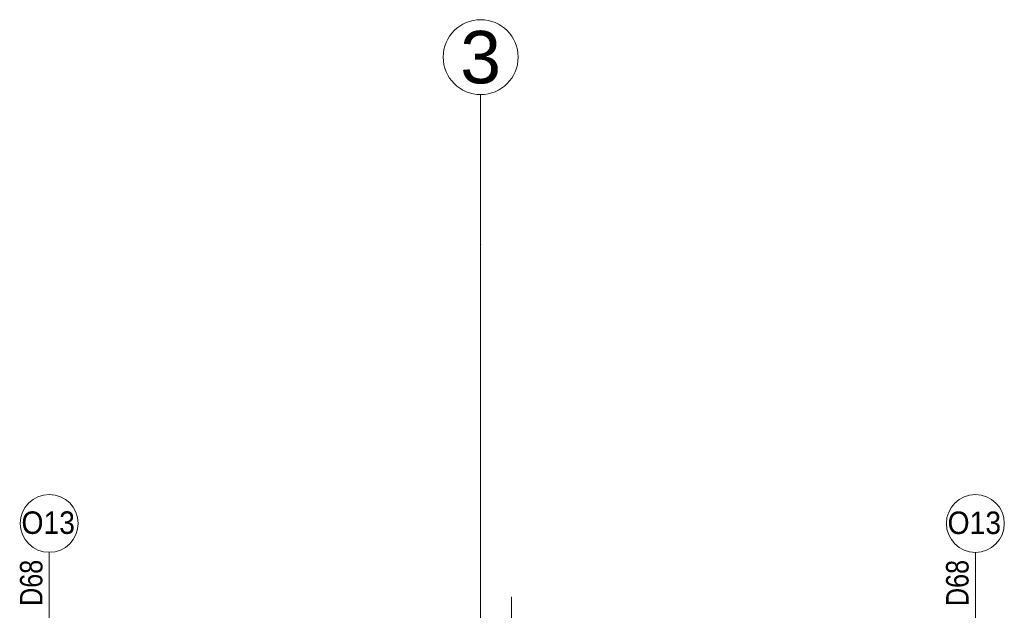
# Model space of a CAD drawing. Header units: millimetres. Extents: x -573548 to 674770, y -184010 to -47794.
# Tile 29 of 181: x 92011 to 98573, y -142981 to -139040. Entities that reach past the tile are written whole.
import ezdxf
from ezdxf.enums import TextEntityAlignment as Align

# ---------------------------------------------------------------- set-up
doc = ezdxf.new("R2010")
doc.units = ezdxf.units.MM
for name, color, linetype, lineweight in [('A.05 RZUT 1 PIĘTRA_is$0$A-OKNA-OPIS_Nr_pióra__2', 8, 'Continuous', 9), ('A.05 RZUT 1 PIĘTRA_is$0$A-OKNA-OPIS_Nr_pióra__8', 8, 'Continuous', 9), ('A.05 RZUT 1 PIĘTRA_is$0$OKNO_DETAL_Nr_pióra__8', 8, 'Continuous', 9), ('A.05 RZUT 1 PIĘTRA_is$0$Structural - Grid', 8, 'Continuous', 9), ('A.05 RZUT 1 PIĘTRA_is$0$Structural - Grid_Nr_pióra__17', 8, 'Continuous', 9)]:
    doc.layers.add(name, color=color, linetype=linetype, lineweight=lineweight)
doc.styles.add('A.05 RZUT 1 PIĘTRA_is$0$STYL_AUTOMATYCZNY_1', font='arial.ttf')
doc.styles.add('A.05 RZUT 1 PIĘTRA_is$0$STYL_AUTOMATYCZNY_4', font='arial.ttf', dxfattribs={"width": 0.8})
doc.styles.add('A.05 RZUT 1 PIĘTRA_is$0$STYL_AUTOMATYCZNY_6', font='arial.ttf', dxfattribs={"width": 0.9})

# ---------------------------------------------------------------- blocks, each defined once
blk = doc.blocks.new('A.05 RZUT 1 PIĘTRA_is$0$Standardowy znacznik osi')
at = {"layer": 'A.05 RZUT 1 PIĘTRA_is$0$Structural - Grid_Nr_pióra__17'}
for p, q in [((1000, 0), (17855.4, 0)), ((17855.4, 0), (18855.4, 0))]:
    blk.add_line(p, q, dxfattribs=at)
blk.add_circle((19105.4, 0), 250, dxfattribs=at)
blk.add_point((17855.4, 0), dxfattribs=at)
blk.add_point((17855.4, 0), dxfattribs=at)
at = {"layer": 'A.05 RZUT 1 PIĘTRA_is$0$Structural - Grid_Nr_pióra__17', "style": 'A.05 RZUT 1 PIĘTRA_is$0$STYL_AUTOMATYCZNY_1'}
for tag, p in [('AC_MarkerText_1_0', (5, -80)), ('AC_MarkerText_1_1', (19360.4, -80))]:
    blk.add_attdef(tag, text='', height=350, rotation=270, dxfattribs=at).set_placement(p, align=Align.TOP_CENTER)
blk = doc.blocks.new('A.05 RZUT 1 PIĘTRA_is')
at = {"layer": 'A.05 RZUT 1 PIĘTRA_is$0$A-OKNA-OPIS_Nr_pióra__8'}
for p, q in [((92491.7, -93536.8), (92491.7, -92593.2)), ((98664.6, -93537.7), (98664.6, -92594.1))]:
    blk.add_line(p, q, dxfattribs=at)
for centre in [(92491.7, -92400.2), (98664.6, -92401.1)]:
    blk.add_circle(centre, 193, dxfattribs=at)
at = {"layer": 'A.05 RZUT 1 PIĘTRA_is$0$OKNO_DETAL_Nr_pióra__8'}
blk.add_line((95573.5, -92889.6), (95573.5, -93251.5), dxfattribs=at)
at = {"layer": 'A.05 RZUT 1 PIĘTRA_is$0$Structural - Grid'}
ref = blk.add_blockref('A.05 RZUT 1 PIĘTRA_is$0$Standardowy znacznik osi', (95367.3, -108395.1), dxfattribs=dict(at, zscale=1000, rotation=90))
ref.add_attrib('AC_MarkerText_1_1', '3', dxfattribs={"layer": 'A.05 RZUT 1 PIĘTRA_is$0$Structural - Grid_Nr_pióra__17', "color": 20, "lineweight": 15, "true_color": 0xf73328, "height": 350, "style": 'A.05 RZUT 1 PIĘTRA_is$0$STYL_AUTOMATYCZNY_1'}).set_placement((95367.3, -89114.7), align=Align.TOP_CENTER)
at = {"layer": 'A.05 RZUT 1 PIĘTRA_is$0$A-OKNA-OPIS_Nr_pióra__2', "char_height": 150, "attachment_point": 5, "style": 'A.05 RZUT 1 PIĘTRA_is$0$STYL_AUTOMATYCZNY_6'}
for insert in [(92484.9, -92396.6), (98657.7, -92397.5)]:
    blk.add_mtext('\\A1;{\\pqc;\\fArial|b0|i0|c238|p0;\\W0.900000;O13}', dxfattribs=dict(at, insert=insert))
at = {"layer": 'A.05 RZUT 1 PIĘTRA_is$0$A-OKNA-OPIS_Nr_pióra__2', "char_height": 150, "attachment_point": 5, "rotation": 90, "style": 'A.05 RZUT 1 PIĘTRA_is$0$STYL_AUTOMATYCZNY_4'}
for insert in [(92372.6, -92797.2), (98545.4, -92798.1)]:
    blk.add_mtext('\\A1;{\\pqc;\\fArial|b0|i0|c238|p0;\\W0.800000;D68}', dxfattribs=dict(at, insert=insert))

msp = doc.modelspace()

# ---------------------------------------------------------------- block references
at = {"color": 150}
msp.add_blockref('A.05 RZUT 1 PIĘTRA_is', (-284.351, -50000), dxfattribs=at)

doc.saveas('drawing.dxf')
